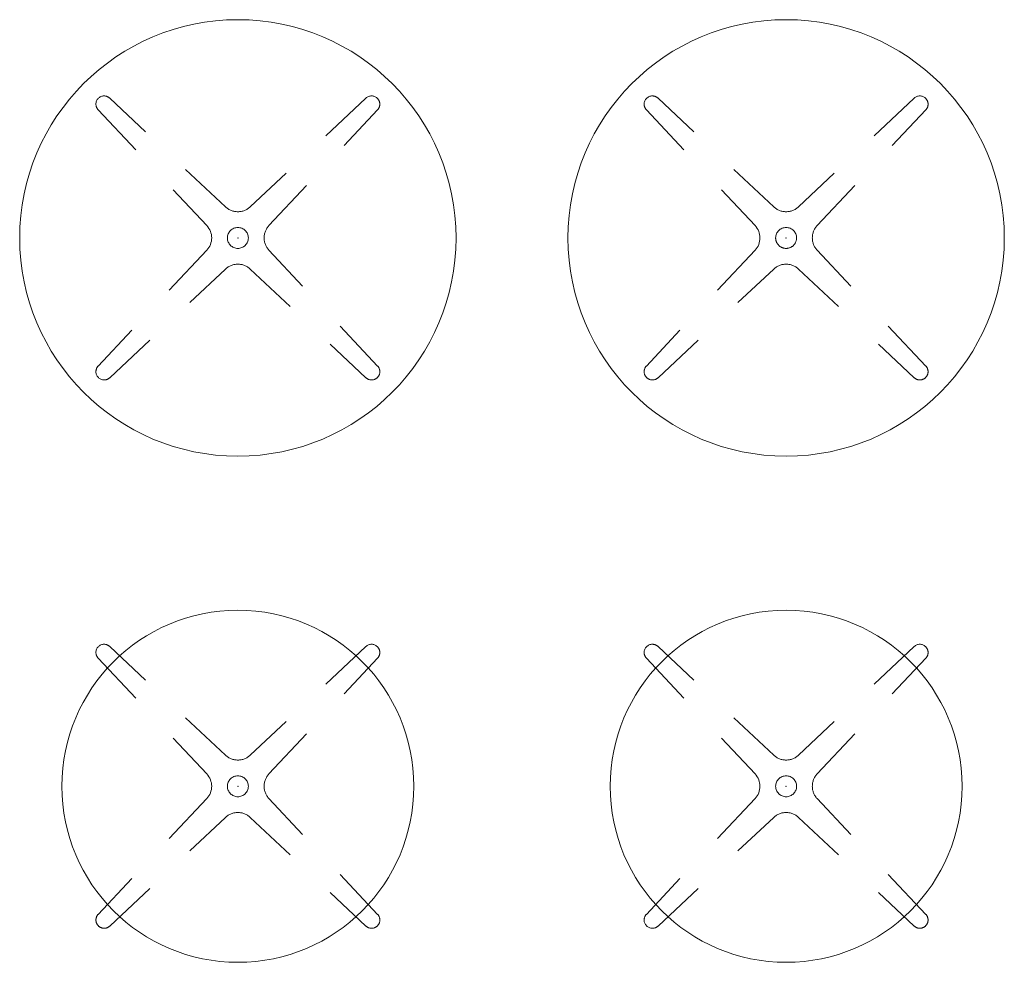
# Model space of a CAD drawing. Header units: metres. Extents: x -0.4 to 1.4, y -1.32 to 0.4.
import ezdxf

# ---------------------------------------------------------------- set-up
doc = ezdxf.new("R2010")
doc.units = ezdxf.units.M
doc.header["$MEASUREMENT"] = 0
doc.linetypes.add('Dash Style-1', pattern=[0.10582, 0.0529, -0.05292])
doc.layers.add('72_VITRA_INSERT', color=7, linetype='Continuous')
for name, color, linetype, lineweight in [('72_VITRA_STANDARD_D2_TB_FOOT_UNDER', 8, 'Dash Style-1', 5), ('72_VITRA_STANDARD_D2_TB_TABLE_TOP', 7, 'Continuous', 5), ('D2SNAP', 1, 'Continuous', 5)]:
    doc.layers.add(name, color=color, linetype=linetype, lineweight=lineweight)

# ---------------------------------------------------------------- blocks, each defined once
blk = doc.blocks.new('72_VITRA_STANDARD_D2_BISTRO_TABLE_BASE')
at = {"layer": '72_VITRA_STANDARD_D2_TB_FOOT_UNDER'}
for points in [[(-0.2335900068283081, 0.2548600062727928, 0.1909888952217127), (-0.2439050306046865, 0.2589492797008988, 0.4142135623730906), (-0.2589592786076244, 0.2438950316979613, 0.1909887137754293), (-0.2548700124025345, 0.2335800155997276), (-0.0566400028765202, 0.0225399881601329, -0.3921919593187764), (-0.0566400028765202, -0.0225399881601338), (-0.2548700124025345, -0.2335900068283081, 0.1909887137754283), (-0.2589592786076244, -0.2439050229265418, 0.414213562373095), (-0.2439050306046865, -0.2589592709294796, 0.1909888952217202), (-0.2335900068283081, -0.2548699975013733), (-0.0225399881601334, -0.0566499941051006, -0.1890849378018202), (-1e-16, -0.047809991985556, -0.1890849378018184), (0.0225399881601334, -0.0566499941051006), (0.2335900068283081, -0.2548699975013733, 0.1909888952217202), (0.2439050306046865, -0.2589592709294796, 0.4142135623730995), (0.2589592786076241, -0.2439050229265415, 0.1909887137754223), (0.2548700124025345, -0.2335900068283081), (0.0566400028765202, -0.0225399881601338, -0.1890849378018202), (0.0478000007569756, -5e-16, -0.1890849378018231), (0.0566400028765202, 0.0225399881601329), (0.2548700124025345, 0.2335800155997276, 0.4142135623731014), (0.2542200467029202, 0.2548600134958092, 0.3964383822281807), (0.2335900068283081, 0.2548600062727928), (0.0225399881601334, 0.0566400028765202, -0.1890849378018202), (0, 0.0478000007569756, -0.1890849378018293), (-0.0225399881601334, 0.0566400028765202)], [(-0.0190949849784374, -4.9956142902e-06, -0.414213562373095), (1.49011612e-08, 0.0190900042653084, -0.414213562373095), (0.0190950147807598, -4.9956142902e-06, -0.414213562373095), (1.49011612e-08, -0.0190999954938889, -0.414213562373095)]]:
    blk.add_lwpolyline(points, format="xyb", close=True, dxfattribs=at)
at = {"layer": 'D2SNAP', "linetype": 'Continuous'}
blk.add_point((0, 0), dxfattribs=at)
blk = doc.blocks.new('72_VITRA_STANDARD_D2_BISTRO_TABLE_ROUND_TABLE_TOP')
at = {"layer": '72_VITRA_STANDARD_D2_TB_TABLE_TOP'}
blk.add_circle((0, 0), 0.398, dxfattribs=at)
at = {"layer": 'D2SNAP', "linetype": 'Continuous'}
blk.add_point((0, 0), dxfattribs=at)
blk = doc.blocks.new('72vitra_standard2E2D5854C0BBD4EBC9E305BB7AE89837F')
at = {"xscale": 0.8065329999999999, "yscale": 0.8065329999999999}
blk.add_blockref('72_VITRA_STANDARD_D2_BISTRO_TABLE_ROUND_TABLE_TOP', (0, 0), dxfattribs=at)
blk.add_blockref('72_VITRA_STANDARD_D2_BISTRO_TABLE_BASE', (0, 0))
blk = doc.blocks.new('XCAD03F5FFC9819D94BEA40CDEB70FC8A523A3')
at = {"color": 7}
blk.add_blockref('72vitra_standard2E2D5854C0BBD4EBC9E305BB7AE89837F', (0, 0), dxfattribs=at)
blk = doc.blocks.new('72vitra_standard2CE4F12DF233D425A93B8D2360103BBDA')
for name in ['72_VITRA_STANDARD_D2_BISTRO_TABLE_ROUND_TABLE_TOP', '72_VITRA_STANDARD_D2_BISTRO_TABLE_BASE']:
    blk.add_blockref(name, (0, 0))
blk = doc.blocks.new('XCAD03E12AEA05F4A9C54E79F3E3E79104E22F')
at = {"color": 7}
blk.add_blockref('72vitra_standard2CE4F12DF233D425A93B8D2360103BBDA', (0, 0), dxfattribs=at)
blk = doc.blocks.new('72vitra_standard28B0D26A6A76C41D68FFDC77EFC243DEE')
for name in ['72_VITRA_STANDARD_D2_BISTRO_TABLE_ROUND_TABLE_TOP', '72_VITRA_STANDARD_D2_BISTRO_TABLE_BASE']:
    blk.add_blockref(name, (0, 0))
blk = doc.blocks.new('XCAD03178D8873FDB9807FFD00628ED1CDC6ED')
at = {"color": 7}
blk.add_blockref('72vitra_standard28B0D26A6A76C41D68FFDC77EFC243DEE', (0, 0), dxfattribs=at)
blk = doc.blocks.new('72vitra_standard2D38FFDD8FD194AEA93BFDC730B141836')
at = {"xscale": 0.8065329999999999, "yscale": 0.8065329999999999}
blk.add_blockref('72_VITRA_STANDARD_D2_BISTRO_TABLE_ROUND_TABLE_TOP', (0, 0), dxfattribs=at)
blk.add_blockref('72_VITRA_STANDARD_D2_BISTRO_TABLE_BASE', (0, 0))
blk = doc.blocks.new('XCAD0384ECA08366238366265AE014E7C9BEE6')
at = {"color": 7}
blk.add_blockref('72vitra_standard2D38FFDD8FD194AEA93BFDC730B141836', (0, 0), dxfattribs=at)

msp = doc.modelspace()

# ---------------------------------------------------------------- block references
at = {"layer": '72_VITRA_INSERT'}
for name, p in [('XCAD03178D8873FDB9807FFD00628ED1CDC6ED', (0, 0)), ('XCAD03E12AEA05F4A9C54E79F3E3E79104E22F', (1, 0)), ('XCAD03F5FFC9819D94BEA40CDEB70FC8A523A3', (0, -1)), ('XCAD0384ECA08366238366265AE014E7C9BEE6', (1, -1))]:
    msp.add_blockref(name, p, dxfattribs=at)

doc.saveas('drawing.dxf')
